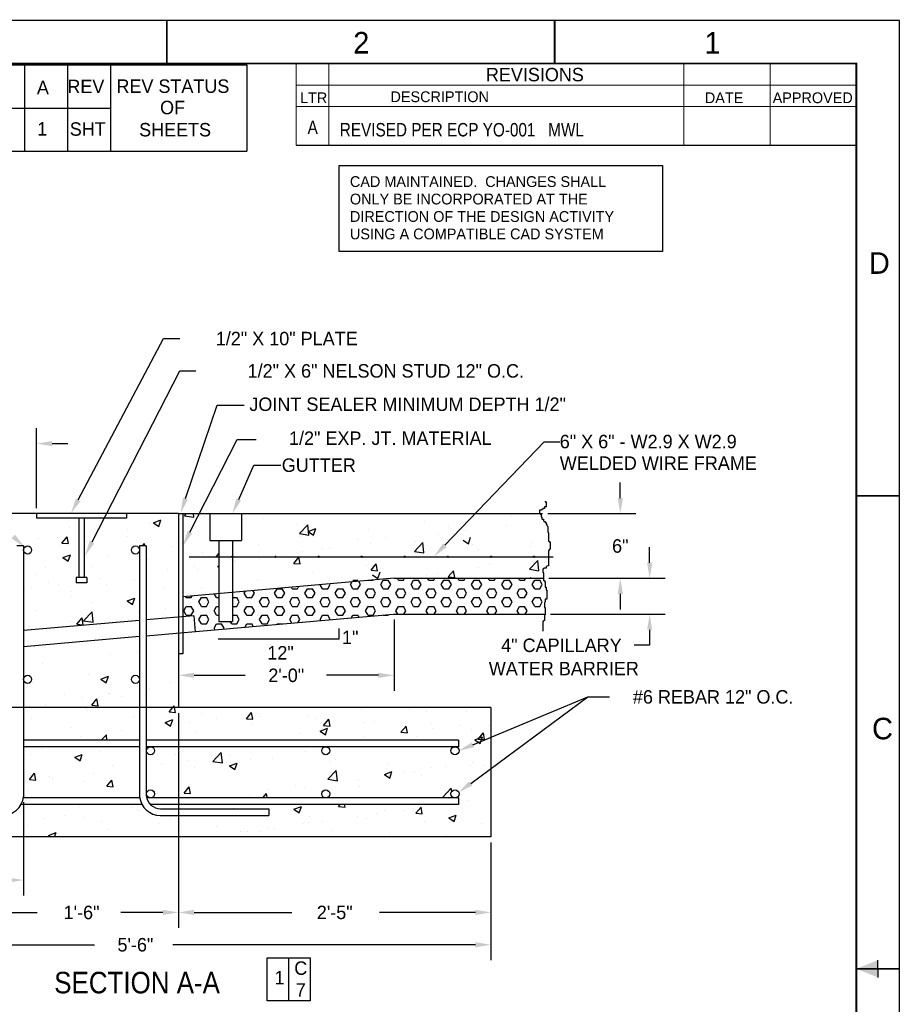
# Model space of a CAD drawing. Extents: x -1 to 3265, y -1 to 2113.
# Tile 4 of 4: x 2284 to 3265, y 1016 to 2113. Entities that reach past the tile are written whole.
import ezdxf
from ezdxf.enums import TextEntityAlignment as Align

# ---------------------------------------------------------------- set-up
doc = ezdxf.new("R2010")
doc.units = 0
doc.header["$LTSCALE"] = 48
doc.layers.get('0').update_dxf_attribs({"linetype": 'CONTINUOUS'})
doc.layers.get('DEFPOINTS').update_dxf_attribs({"linetype": 'CONTINUOUS'})
for name, color, linetype in [('DIM', 5, 'CONTINUOUS'), ('FOOTING', 3, 'CONTINUOUS'), ('OUTLINE', 1, 'CONTINUOUS'), ('REBAR', 1, 'CONTINUOUS')]:
    doc.layers.add(name, color=color, linetype=linetype)

# ---------------------------------------------------------------- blocks, each defined once
blk = doc.blocks.new('BORDER')
at = {"color": 0}
for p, q in [((1, 1), (0, 1)), ((1, 0), (1, 1))]:
    blk.add_line(p, q, dxfattribs=at)

msp = doc.modelspace()

# ---------------------------------------------------------------- linework, layer by layer
at = {"color": 0, "linetype": 'BYBLOCK'}
for p, q in [((2303.077, 1568.777), (2303.077, 1658.057)), ((2320.357, 1640.777), (2337.637, 1640.777)), ((2953.077, 1580.057), (2953.077, 1597.337)), ((2872.425, 1562.777), (2970.357, 1562.777)), ((2985.809, 1508.057), (2985.809, 1525.337)), ((2873.618, 1490.777), (2970.357, 1490.777)), ((2873.618, 1490.777), (3003.089, 1490.777)), ((2953.077, 1473.497), (2953.077, 1456.217)), ((2875.425, 1450.777), (3003.089, 1450.777)), ((2461.077, 1444.777), (2461.077, 1365.497)), ((2701.077, 1444.777), (2701.077, 1365.497)), ((2985.809, 1433.497), (2985.809, 1416.217)), ((2985.809, 1416.217), (2968.529, 1416.217)), ((2478.357, 1382.777), (2535.229, 1382.777)), ((2683.797, 1382.777), (2625.982, 1382.777)), ((2461.077, 1340.777), (2461.077, 1101.497)), ((2461.077, 1340.777), (2461.077, 1101.497)), ((2809.077, 1196.777), (2809.077, 1065.497)), ((2809.077, 1196.777), (2809.077, 1101.497)), ((2262.357, 1118.777), (2303.812, 1118.777)), ((2443.797, 1118.777), (2396.857, 1118.777)), ((2478.357, 1118.777), (2587.429, 1118.777)), ((2791.797, 1118.777), (2684.957, 1118.777)), ((2034.357, 1082.777), (2367.37, 1082.777)), ((2791.797, 1082.777), (2454.736, 1082.777))]:
    msp.add_line(p, q, dxfattribs=at)
at = {"color": 0}
for p, q in [((2467.606, 1560.466), (2469.824, 1562.777)), ((2467.606, 1560.466), (2478.279, 1558.81)), ((2478.28, 1558.809), (2477.818, 1562.777)), ((2489.196, 1559.794), (2489.196, 1559.794)), ((2555.496, 1557.454), (2555.496, 1557.454)), ((2662.954, 1562.762), (2662.954, 1562.762)), ((2796.227, 1562.422), (2796.227, 1562.422)), ((2831.673, 1560.439), (2831.673, 1560.439)), ((2340.135, 1547.809), (2340.135, 1547.809)), ((2428.583, 1552.112), (2428.583, 1552.112)), ((2433.049, 1552.567), (2441.451, 1555.792)), ((2433.049, 1552.567), (2439.018, 1548.541)), ((2439.02, 1548.539), (2441.453, 1555.791)), ((2480.008, 1547.516), (2480.008, 1547.516)), ((2592.972, 1550.749), (2592.972, 1550.749)), ((2595.675, 1540.603), (2605.022, 1550.344)), ((2606.349, 1538.947), (2605.023, 1550.343)), ((2605.505, 1542.956), (2613.907, 1546.182)), ((2611.475, 1538.928), (2613.908, 1546.18)), ((2734.615, 1553.973), (2734.615, 1553.973)), ((2761.69, 1548.426), (2761.69, 1548.426)), ((2826.477, 1549.956), (2826.477, 1549.956)), ((2331.204, 1530.044), (2336.989, 1536.939)), ((2338.378, 1529.415), (2336.991, 1536.937)), ((2366.971, 1543.663), (2366.971, 1543.663)), ((2404.193, 1545.102), (2404.193, 1545.102)), ((2404.222, 1537.538), (2404.222, 1537.538)), ((2468.252, 1542.395), (2468.252, 1542.395)), ((2468.252, 1542.395), (2468.252, 1542.395)), ((2532.311, 1539.689), (2532.311, 1539.689)), ((2595.675, 1540.603), (2606.348, 1538.948)), ((2596.37, 1536.982), (2596.37, 1536.982)), ((2605.505, 1542.956), (2611.474, 1538.93)), ((2611.675, 1537.293), (2611.675, 1537.293)), ((2672.288, 1544.976), (2672.288, 1544.976)), ((2691.708, 1536.414), (2691.708, 1536.414)), ((2750.989, 1540.018), (2750.989, 1540.018)), ((2781.03, 1543.973), (2781.03, 1543.973)), ((2783.931, 1529.318), (2786.364, 1536.569)), ((2304.644, 1534.666), (2304.644, 1534.666)), ((2328.733, 1527.6), (2328.733, 1527.6)), ((2331.204, 1530.044), (2338.377, 1529.417)), ((2358.774, 1531.555), (2358.774, 1531.555)), ((2420.846, 1526.77), (2423.06, 1529.409)), ((2423.548, 1526.77), (2423.062, 1529.407)), ((2453.007, 1526.724), (2453.007, 1526.724)), ((2550.063, 1528.844), (2550.063, 1528.844)), ((2621.726, 1524.401), (2621.726, 1524.401)), ((2629.755, 1524.057), (2629.755, 1524.057)), ((2660.428, 1534.276), (2660.428, 1534.276)), ((2675.203, 1530.04), (2675.203, 1530.04)), ((2723.744, 1520.741), (2733.091, 1530.482)), ((2724.487, 1531.569), (2724.487, 1531.569)), ((2734.418, 1519.084), (2733.092, 1530.481)), ((2777.96, 1533.346), (2783.929, 1529.32)), ((2788.546, 1528.863), (2788.546, 1528.863)), ((2852.604, 1526.156), (2852.604, 1526.156)), ((2855.381, 1530.157), (2855.381, 1530.157)), ((2332.223, 1513.863), (2340.625, 1517.088)), ((2332.223, 1513.863), (2338.192, 1509.837)), ((2338.193, 1509.835), (2340.626, 1517.087)), ((2383.025, 1514.711), (2383.025, 1514.711)), ((2487.737, 1519.847), (2487.737, 1519.847)), ((2503.347, 1514.984), (2506.077, 1518.238)), ((2503.347, 1514.984), (2506.077, 1514.745)), ((2589.418, 1507.454), (2595.203, 1514.348)), ((2596.592, 1506.824), (2595.204, 1514.346)), ((2599.714, 1520.102), (2599.714, 1520.102)), ((2723.744, 1520.741), (2734.417, 1519.086)), ((2733.155, 1514.025), (2733.155, 1514.025)), ((2794.768, 1522.475), (2794.768, 1522.475)), ((2313.042, 1502.699), (2313.042, 1502.699)), ((2365.511, 1503.715), (2365.511, 1503.715)), ((2427.124, 1512.165), (2427.124, 1512.165)), ((2478.48, 1504.141), (2478.48, 1504.141)), ((2504.678, 1504.253), (2506.077, 1504.79)), ((2504.678, 1504.253), (2506.077, 1503.309)), ((2504.678, 1504.253), (2506.077, 1503.309)), ((2523.928, 1510.124), (2523.928, 1510.124)), ((2551.743, 1512.389), (2551.743, 1512.389)), ((2589.418, 1507.454), (2596.59, 1506.826)), ((2670.829, 1505.028), (2670.829, 1505.028)), ((2675.489, 1499.923), (2681.274, 1506.818)), ((2682.663, 1499.294), (2681.275, 1506.816)), ((2794.909, 1502.626), (2794.909, 1502.626)), ((2807.519, 1506.432), (2807.519, 1506.432)), ((2851.813, 1500.879), (2861.16, 1510.62)), ((2862.487, 1499.222), (2861.161, 1510.618)), ((2870.695, 1512.604), (2870.695, 1512.604)), ((2303.185, 1494.718), (2303.185, 1494.718)), ((2448.44, 1500.186), (2448.44, 1500.186)), ((2481.761, 1500.376), (2481.761, 1500.376)), ((2481.761, 1500.376), (2481.761, 1500.376)), ((2610.216, 1497.346), (2610.216, 1497.346)), ((2675.489, 1499.923), (2682.662, 1499.296)), ((2677.134, 1494.642), (2683.103, 1490.616)), ((2683.104, 1490.614), (2685.537, 1497.866)), ((2719.42, 1492.688), (2719.42, 1492.688)), ((2737.537, 1494.419), (2737.537, 1494.419)), ((2749.461, 1496.643), (2749.461, 1496.643)), ((2761.56, 1492.393), (2767.345, 1499.288)), ((2761.56, 1492.393), (2768.733, 1491.766)), ((2768.734, 1491.764), (2767.347, 1499.286)), ((2851.813, 1500.879), (2862.486, 1499.224)), ((2852.594, 1490.777), (2853.417, 1491.757)), ((2853.598, 1490.777), (2853.418, 1491.755)), ((2297.165, 1480.271), (2297.165, 1480.271)), ((2316.767, 1486.489), (2316.767, 1486.489)), ((2327.206, 1484.225), (2327.206, 1484.225)), ((2372.653, 1490.209), (2372.653, 1490.209)), ((2380.825, 1483.783), (2380.825, 1483.783)), ((2411.779, 1488.363), (2411.779, 1488.363)), ((2444.884, 1481.076), (2444.884, 1481.076)), ((2548.604, 1488.897), (2548.604, 1488.897)), ((2587.827, 1479.05), (2586.828, 1480.781)), ((2593.452, 1479.05), (2594.857, 1481.484)), ((2621.577, 1479.05), (2618.955, 1483.592)), ((2627.202, 1479.05), (2630.014, 1483.922)), ((2630.014, 1483.922), (2629.664, 1484.529)), ((2652.514, 1483.922), (2654.099, 1486.667)), ((2655.327, 1479.05), (2652.514, 1483.922)), ((2655.327, 1488.793), (2660.952, 1488.793)), ((2660.952, 1479.05), (2663.764, 1483.922)), ((2663.764, 1483.922), (2661.791, 1487.34)), ((2672.202, 1488.793), (2677.827, 1488.793)), ((2686.264, 1483.922), (2689.077, 1488.793)), ((2689.077, 1479.05), (2686.264, 1483.922)), ((2689.077, 1488.793), (2694.702, 1488.793)), ((2697.514, 1483.922), (2694.702, 1488.793)), ((2694.702, 1479.05), (2697.514, 1483.922)), ((2705.952, 1488.793), (2704.807, 1490.777)), ((2705.952, 1488.793), (2711.577, 1488.793)), ((2711.577, 1488.793), (2712.722, 1490.777)), ((2720.014, 1483.922), (2722.827, 1488.793)), ((2722.827, 1479.05), (2720.014, 1483.922)), ((2722.827, 1488.793), (2728.452, 1488.793)), ((2731.264, 1483.922), (2728.452, 1488.793)), ((2728.452, 1479.05), (2731.264, 1483.922)), ((2739.702, 1488.793), (2738.557, 1490.777)), ((2739.702, 1488.793), (2745.327, 1488.793)), ((2745.327, 1488.793), (2746.472, 1490.777)), ((2753.764, 1483.922), (2756.577, 1488.793)), ((2756.577, 1479.05), (2753.764, 1483.922)), ((2756.577, 1488.793), (2762.202, 1488.793)), ((2765.014, 1483.922), (2762.202, 1488.793)), ((2762.202, 1479.05), (2765.014, 1483.922)), ((2773.452, 1488.793), (2772.307, 1490.777)), ((2773.452, 1488.793), (2779.077, 1488.793)), ((2779.077, 1488.793), (2780.222, 1490.777)), ((2787.514, 1483.922), (2790.327, 1488.793)), ((2790.327, 1479.05), (2787.514, 1483.922)), ((2790.327, 1488.793), (2795.952, 1488.793)), ((2798.764, 1483.922), (2795.952, 1488.793)), ((2795.952, 1479.05), (2798.764, 1483.922)), ((2807.202, 1488.793), (2806.057, 1490.777)), ((2807.202, 1488.793), (2812.827, 1488.793)), ((2812.827, 1488.793), (2813.972, 1490.777)), ((2821.264, 1483.922), (2824.077, 1488.793)), ((2824.077, 1479.05), (2821.264, 1483.922)), ((2824.077, 1488.793), (2829.702, 1488.793)), ((2832.514, 1483.922), (2829.702, 1488.793)), ((2829.702, 1479.05), (2832.514, 1483.922)), ((2840.952, 1488.793), (2839.807, 1490.777)), ((2840.952, 1488.793), (2846.577, 1488.793)), ((2846.577, 1488.793), (2847.722, 1490.777)), ((2855.014, 1483.922), (2857.827, 1488.793)), ((2857.827, 1479.05), (2855.014, 1483.922)), ((2857.827, 1488.793), (2863.452, 1488.793)), ((2866.264, 1483.922), (2863.452, 1488.793)), ((2863.452, 1479.05), (2866.264, 1483.922)), ((2341.796, 1476.351), (2341.796, 1476.351)), ((2342.068, 1470.37), (2342.068, 1470.37)), ((2469.702, 1469.307), (2469.028, 1470.475)), ((2469.702, 1469.307), (2475.327, 1469.307)), ((2475.327, 1469.307), (2476.372, 1471.118)), ((2483.764, 1464.436), (2486.577, 1469.307)), ((2486.277, 1479.9), (2486.277, 1479.9)), ((2486.577, 1469.307), (2492.202, 1469.307)), ((2495.014, 1464.436), (2492.202, 1469.307)), ((2503.452, 1469.307), (2501.155, 1473.286)), ((2503.452, 1469.307), (2506.077, 1469.307)), ((2521.077, 1469.307), (2525.952, 1469.307)), ((2528.764, 1464.436), (2525.952, 1469.307)), ((2534.389, 1474.179), (2535.614, 1476.301)), ((2537.202, 1469.307), (2534.389, 1474.179)), ((2537.202, 1469.307), (2542.827, 1469.307)), ((2542.827, 1469.307), (2545.639, 1474.179)), ((2545.639, 1474.179), (2543.991, 1477.033)), ((2551.264, 1464.436), (2554.077, 1469.307)), ((2554.077, 1469.307), (2559.702, 1469.307)), ((2562.514, 1464.436), (2559.702, 1469.307)), ((2568.139, 1474.179), (2570.952, 1479.05)), ((2570.952, 1469.307), (2568.139, 1474.179)), ((2568.146, 1472.772), (2568.146, 1472.772)), ((2570.952, 1479.05), (2576.577, 1479.05)), ((2570.952, 1469.307), (2576.577, 1469.307)), ((2579.389, 1474.179), (2576.577, 1479.05)), ((2576.577, 1469.307), (2579.389, 1474.179)), ((2585.014, 1464.436), (2587.827, 1469.307)), ((2587.827, 1479.05), (2593.452, 1479.05)), ((2587.827, 1469.307), (2593.452, 1469.307)), ((2596.264, 1464.436), (2593.452, 1469.307)), ((2601.889, 1474.179), (2604.702, 1479.05)), ((2604.702, 1469.307), (2601.889, 1474.179)), ((2604.702, 1479.05), (2610.327, 1479.05)), ((2604.702, 1469.307), (2610.327, 1469.307)), ((2613.139, 1474.179), (2610.327, 1479.05)), ((2610.327, 1469.307), (2613.139, 1474.179)), ((2618.764, 1464.436), (2621.577, 1469.307)), ((2621.577, 1479.05), (2627.202, 1479.05)), ((2621.577, 1469.307), (2627.202, 1469.307)), ((2630.014, 1464.436), (2627.202, 1469.307)), ((2635.639, 1474.179), (2638.452, 1479.05)), ((2638.452, 1469.307), (2635.639, 1474.179)), ((2638.452, 1479.05), (2644.077, 1479.05)), ((2638.452, 1469.307), (2644.077, 1469.307)), ((2646.889, 1474.179), (2644.077, 1479.05)), ((2644.077, 1469.307), (2646.889, 1474.179)), ((2652.514, 1464.436), (2655.327, 1469.307)), ((2655.327, 1479.05), (2660.952, 1479.05)), ((2655.327, 1469.307), (2660.952, 1469.307)), ((2663.764, 1464.436), (2660.952, 1469.307)), ((2669.389, 1474.179), (2672.202, 1479.05)), ((2672.202, 1469.307), (2669.389, 1474.179)), ((2672.202, 1479.05), (2677.827, 1479.05)), ((2672.202, 1469.307), (2677.827, 1469.307)), ((2680.639, 1474.179), (2677.827, 1479.05)), ((2677.827, 1469.307), (2680.639, 1474.179)), ((2686.264, 1464.436), (2689.077, 1469.307)), ((2689.077, 1479.05), (2694.702, 1479.05)), ((2689.077, 1469.307), (2694.702, 1469.307)), ((2697.514, 1464.436), (2694.702, 1469.307)), ((2703.139, 1474.179), (2705.952, 1479.05)), ((2705.952, 1469.307), (2703.139, 1474.179)), ((2705.952, 1479.05), (2711.577, 1479.05)), ((2705.952, 1469.307), (2711.577, 1469.307)), ((2714.389, 1474.179), (2711.577, 1479.05)), ((2711.577, 1469.307), (2714.389, 1474.179)), ((2720.014, 1464.436), (2722.827, 1469.307)), ((2722.827, 1479.05), (2728.452, 1479.05)), ((2722.827, 1469.307), (2728.452, 1469.307)), ((2731.264, 1464.436), (2728.452, 1469.307)), ((2736.889, 1474.179), (2739.702, 1479.05)), ((2739.702, 1469.307), (2736.889, 1474.179)), ((2739.702, 1479.05), (2745.327, 1479.05)), ((2739.702, 1469.307), (2745.327, 1469.307)), ((2748.139, 1474.179), (2745.327, 1479.05)), ((2745.327, 1469.307), (2748.139, 1474.179)), ((2753.764, 1464.436), (2756.577, 1469.307)), ((2756.577, 1479.05), (2762.202, 1479.05)), ((2756.577, 1469.307), (2762.202, 1469.307)), ((2765.014, 1464.436), (2762.202, 1469.307)), ((2770.639, 1474.179), (2773.452, 1479.05)), ((2773.452, 1469.307), (2770.639, 1474.179)), ((2773.452, 1479.05), (2779.077, 1479.05)), ((2773.452, 1469.307), (2779.077, 1469.307)), ((2781.889, 1474.179), (2779.077, 1479.05)), ((2779.077, 1469.307), (2781.889, 1474.179)), ((2787.514, 1464.436), (2790.327, 1469.307)), ((2790.327, 1479.05), (2795.952, 1479.05)), ((2790.327, 1469.307), (2795.952, 1469.307)), ((2798.764, 1464.436), (2795.952, 1469.307)), ((2804.389, 1474.179), (2807.202, 1479.05)), ((2807.202, 1469.307), (2804.389, 1474.179)), ((2807.202, 1479.05), (2812.827, 1479.05)), ((2807.202, 1469.307), (2812.827, 1469.307)), ((2815.639, 1474.179), (2812.827, 1479.05)), ((2812.827, 1469.307), (2815.639, 1474.179)), ((2821.264, 1464.436), (2824.077, 1469.307)), ((2824.077, 1479.05), (2829.702, 1479.05)), ((2824.077, 1469.307), (2829.702, 1469.307)), ((2832.514, 1464.436), (2829.702, 1469.307)), ((2838.139, 1474.179), (2840.952, 1479.05)), ((2840.952, 1469.307), (2838.139, 1474.179)), ((2840.952, 1479.05), (2846.577, 1479.05)), ((2840.952, 1469.307), (2846.577, 1469.307)), ((2849.389, 1474.179), (2846.577, 1479.05)), ((2846.577, 1469.307), (2849.389, 1474.179)), ((2855.014, 1464.436), (2857.827, 1469.307)), ((2857.827, 1479.05), (2863.452, 1479.05)), ((2857.827, 1469.307), (2863.452, 1469.307)), ((2866.264, 1464.436), (2863.452, 1469.307)), ((2364.052, 1463.768), (2364.052, 1463.768)), ((2403.851, 1465.549), (2412.254, 1468.774)), ((2403.851, 1465.549), (2409.82, 1461.523)), ((2406.127, 1467.664), (2406.127, 1467.664)), ((2409.822, 1461.521), (2412.255, 1468.773)), ((2466.889, 1454.693), (2469.702, 1459.565)), ((2469.702, 1459.565), (2475.327, 1459.565)), ((2478.139, 1454.693), (2475.327, 1459.565)), ((2486.577, 1459.565), (2483.764, 1464.436)), ((2486.577, 1459.565), (2492.202, 1459.565)), ((2492.202, 1459.565), (2495.014, 1464.436)), ((2500.639, 1454.693), (2503.452, 1459.565)), ((2503.452, 1459.565), (2506.077, 1459.565)), ((2521.077, 1459.565), (2525.952, 1459.565)), ((2525.952, 1459.565), (2528.764, 1464.436)), ((2534.389, 1454.693), (2537.202, 1459.565)), ((2537.202, 1459.565), (2542.827, 1459.565)), ((2545.639, 1454.693), (2542.827, 1459.565)), ((2554.077, 1459.565), (2551.264, 1464.436)), ((2554.077, 1459.565), (2559.702, 1459.565)), ((2559.702, 1459.565), (2562.514, 1464.436)), ((2568.139, 1454.693), (2570.952, 1459.565)), ((2570.952, 1459.565), (2576.577, 1459.565)), ((2579.389, 1454.693), (2576.577, 1459.565)), ((2587.827, 1459.565), (2585.014, 1464.436)), ((2587.827, 1459.565), (2593.452, 1459.565)), ((2593.452, 1459.565), (2596.264, 1464.436)), ((2601.889, 1454.693), (2604.702, 1459.565)), ((2604.702, 1459.565), (2610.327, 1459.565)), ((2613.139, 1454.693), (2610.327, 1459.565)), ((2621.577, 1459.565), (2618.764, 1464.436)), ((2621.577, 1459.565), (2627.202, 1459.565)), ((2627.202, 1459.565), (2630.014, 1464.436)), ((2635.639, 1454.693), (2638.452, 1459.565)), ((2638.452, 1459.565), (2644.077, 1459.565)), ((2646.889, 1454.693), (2644.077, 1459.565)), ((2655.327, 1459.565), (2652.514, 1464.436)), ((2655.327, 1459.565), (2660.952, 1459.565)), ((2660.952, 1459.565), (2663.764, 1464.436)), ((2669.389, 1454.693), (2672.202, 1459.565)), ((2672.202, 1459.565), (2677.827, 1459.565)), ((2680.639, 1454.693), (2677.827, 1459.565)), ((2689.077, 1459.565), (2686.264, 1464.436)), ((2689.077, 1459.565), (2694.702, 1459.565)), ((2694.702, 1459.565), (2697.514, 1464.436)), ((2703.139, 1454.693), (2705.952, 1459.565)), ((2705.952, 1459.565), (2711.577, 1459.565)), ((2714.389, 1454.693), (2711.577, 1459.565)), ((2722.827, 1459.565), (2720.014, 1464.436)), ((2722.827, 1459.565), (2728.452, 1459.565)), ((2728.452, 1459.565), (2731.264, 1464.436)), ((2736.889, 1454.693), (2739.702, 1459.565)), ((2739.702, 1459.565), (2745.327, 1459.565)), ((2748.139, 1454.693), (2745.327, 1459.565)), ((2756.577, 1459.565), (2753.764, 1464.436)), ((2756.577, 1459.565), (2762.202, 1459.565)), ((2762.202, 1459.565), (2765.014, 1464.436)), ((2770.639, 1454.693), (2773.452, 1459.565)), ((2773.452, 1459.565), (2779.077, 1459.565)), ((2781.889, 1454.693), (2779.077, 1459.565)), ((2790.327, 1459.565), (2787.514, 1464.436)), ((2790.327, 1459.565), (2795.952, 1459.565)), ((2795.952, 1459.565), (2798.764, 1464.436)), ((2804.389, 1454.693), (2807.202, 1459.565)), ((2807.202, 1459.565), (2812.827, 1459.565)), ((2815.639, 1454.693), (2812.827, 1459.565)), ((2824.077, 1459.565), (2821.264, 1464.436)), ((2824.077, 1459.565), (2829.702, 1459.565)), ((2829.702, 1459.565), (2832.514, 1464.436)), ((2838.139, 1454.693), (2840.952, 1459.565)), ((2840.952, 1459.565), (2846.577, 1459.565)), ((2849.389, 1454.693), (2846.577, 1459.565)), ((2857.827, 1459.565), (2855.014, 1464.436)), ((2857.827, 1459.565), (2863.452, 1459.565)), ((2863.452, 1459.565), (2866.264, 1464.436)), ((2301.726, 1454.771), (2301.726, 1454.771)), ((2355.447, 1443.571), (2364.794, 1453.313)), ((2366.121, 1441.915), (2364.795, 1453.311)), ((2416.871, 1452.857), (2416.871, 1452.857)), ((2446.912, 1456.812), (2446.912, 1456.812)), ((2469.702, 1449.822), (2466.889, 1454.693)), ((2469.702, 1449.822), (2475.327, 1449.822)), ((2475.327, 1449.822), (2478.139, 1454.693)), ((2483.764, 1444.95), (2486.577, 1449.822)), ((2486.577, 1449.822), (2492.202, 1449.822)), ((2495.014, 1444.95), (2492.202, 1449.822)), ((2503.452, 1449.822), (2500.639, 1454.693)), ((2503.452, 1449.822), (2506.077, 1449.822)), ((2521.077, 1449.822), (2525.952, 1449.822)), ((2528.764, 1444.95), (2525.952, 1449.822)), ((2537.202, 1449.822), (2534.389, 1454.693)), ((2537.202, 1449.822), (2542.827, 1449.822)), ((2542.827, 1449.822), (2545.639, 1454.693)), ((2551.264, 1444.95), (2554.077, 1449.822)), ((2554.077, 1449.822), (2559.702, 1449.822)), ((2562.514, 1444.95), (2559.702, 1449.822)), ((2570.952, 1449.822), (2568.139, 1454.693)), ((2570.952, 1449.822), (2576.577, 1449.822)), ((2576.577, 1449.822), (2579.389, 1454.693)), ((2585.014, 1444.95), (2587.827, 1449.822)), ((2587.827, 1449.822), (2593.452, 1449.822)), ((2596.264, 1444.95), (2593.452, 1449.822)), ((2604.702, 1449.822), (2601.889, 1454.693)), ((2604.702, 1449.822), (2610.327, 1449.822)), ((2610.327, 1449.822), (2613.139, 1454.693)), ((2618.764, 1444.95), (2621.577, 1449.822)), ((2621.577, 1449.822), (2627.202, 1449.822)), ((2630.014, 1444.95), (2627.202, 1449.822)), ((2638.452, 1449.822), (2635.639, 1454.693)), ((2638.452, 1449.822), (2644.077, 1449.822)), ((2644.077, 1449.822), (2646.889, 1454.693)), ((2653.381, 1446.451), (2655.327, 1449.822)), ((2655.327, 1449.822), (2660.952, 1449.822)), ((2662.441, 1447.244), (2660.952, 1449.822)), ((2672.202, 1449.822), (2669.389, 1454.693)), ((2672.202, 1449.822), (2677.827, 1449.822)), ((2677.827, 1449.822), (2680.639, 1454.693)), ((2688.926, 1449.561), (2689.077, 1449.822)), ((2689.077, 1449.822), (2694.702, 1449.822)), ((2705.401, 1450.777), (2703.139, 1454.693)), ((2712.128, 1450.777), (2714.389, 1454.693)), ((2739.151, 1450.777), (2736.889, 1454.693)), ((2745.878, 1450.777), (2748.139, 1454.693)), ((2772.901, 1450.777), (2770.639, 1454.693)), ((2779.628, 1450.777), (2781.889, 1454.693)), ((2806.651, 1450.777), (2804.389, 1454.693)), ((2813.378, 1450.777), (2815.639, 1454.693)), ((2840.401, 1450.777), (2838.139, 1454.693)), ((2847.128, 1450.777), (2849.389, 1454.693)), ((2295.637, 1436.896), (2295.637, 1436.896)), ((2341.085, 1442.879), (2341.085, 1442.879)), ((2347.854, 1439.781), (2353.639, 1446.676)), ((2347.854, 1439.781), (2355.027, 1439.154)), ((2355.028, 1439.152), (2353.641, 1446.674)), ((2355.447, 1443.571), (2366.119, 1441.916)), ((2486.577, 1440.079), (2483.764, 1444.95)), ((2486.577, 1440.079), (2492.202, 1440.079)), ((2492.202, 1440.079), (2495.014, 1444.95)), ((2500.639, 1435.208), (2503.452, 1440.079)), ((2503.452, 1440.079), (2509.077, 1440.079)), ((2511.889, 1435.208), (2509.077, 1440.079)), ((2520.327, 1440.079), (2518.77, 1442.777)), ((2520.327, 1440.079), (2525.952, 1440.079)), ((2525.952, 1440.079), (2528.764, 1444.95)), ((2534.896, 1436.085), (2537.202, 1440.079)), ((2537.202, 1440.079), (2542.827, 1440.079)), ((2544.641, 1436.937), (2542.827, 1440.079)), ((2554.077, 1440.079), (2551.264, 1444.95)), ((2554.077, 1440.079), (2559.702, 1440.079)), ((2559.702, 1440.079), (2562.514, 1444.95)), ((2570.441, 1439.195), (2570.952, 1440.079)), ((2570.952, 1440.079), (2576.577, 1440.079)), ((2576.768, 1439.748), (2576.577, 1440.079)), ((2587.477, 1440.685), (2585.014, 1444.95)), ((2594.138, 1441.268), (2596.264, 1444.95)), ((2619.604, 1443.496), (2618.764, 1444.95)), ((2629.684, 1444.378), (2630.014, 1444.95)), ((2501.805, 1433.19), (2500.639, 1435.208)), ((2511.199, 1434.012), (2511.889, 1435.208)), ((2300.267, 1414.824), (2300.267, 1414.824)), ((2385.303, 1405.527), (2385.303, 1405.527)), ((2415.344, 1409.482), (2415.344, 1409.482)), ((2309.517, 1395.55), (2309.517, 1395.55)), ((2361.134, 1383.874), (2361.134, 1383.874)), ((2374.654, 1378.531), (2383.056, 1381.756)), ((2380.624, 1374.503), (2383.057, 1381.755)), ((2298.807, 1374.876), (2298.807, 1374.876)), ((2374.654, 1378.531), (2380.623, 1374.505)), ((2452.653, 1374.769), (2452.653, 1374.769)), ((2333.583, 1361.466), (2333.583, 1361.466)), ((2382.671, 1362.756), (2382.671, 1362.756)), ((2383.775, 1362.153), (2383.775, 1362.153)), ((2429.223, 1368.136), (2429.223, 1368.136)), ((2312.689, 1350.744), (2312.689, 1350.744)), ((2353.734, 1358.198), (2353.734, 1358.198)), ((2364.504, 1349.518), (2370.29, 1356.413)), ((2364.504, 1349.518), (2371.677, 1348.891)), ((2371.678, 1348.889), (2370.291, 1356.411)), ((2397.642, 1358.76), (2397.642, 1358.76)), ((2454.594, 1346.777), (2456.361, 1348.882)), ((2456.75, 1346.777), (2456.362, 1348.881)), ((2294.826, 1348.054), (2294.826, 1348.054)), ((2358.885, 1345.347), (2358.885, 1345.347)), ((2359.675, 1343.926), (2359.675, 1343.926)), ((2450.576, 1341.988), (2454.594, 1346.777)), ((2450.576, 1341.988), (2457.748, 1341.361)), ((2457.749, 1341.359), (2456.75, 1346.777)), ((2487.002, 1339.934), (2487.002, 1339.934)), ((2536.647, 1334.458), (2542.432, 1341.352)), ((2543.821, 1333.829), (2542.433, 1341.351)), ((2548.929, 1340.723), (2548.929, 1340.723)), ((2604.379, 1337.557), (2604.379, 1337.557)), ((2664.992, 1345.239), (2664.992, 1345.239)), ((2717.935, 1345.227), (2717.935, 1345.227)), ((2737.183, 1342.464), (2737.183, 1342.464)), ((2781.994, 1342.52), (2781.994, 1342.52)), ((2297.348, 1334.929), (2297.348, 1334.929)), ((2411.425, 1336.408), (2411.425, 1336.408)), ((2446.282, 1330.217), (2454.685, 1333.442)), ((2446.282, 1330.217), (2452.251, 1326.19)), ((2452.253, 1326.189), (2454.686, 1333.44)), ((2473.441, 1330.784), (2473.441, 1330.784)), ((2503.482, 1334.739), (2503.482, 1334.739)), ((2536.647, 1334.458), (2543.82, 1333.83)), ((2542.767, 1329.108), (2542.767, 1329.108)), ((2551.061, 1337.227), (2551.061, 1337.227)), ((2615.119, 1334.521), (2615.119, 1334.521)), ((2622.718, 1326.928), (2628.503, 1333.822)), ((2622.718, 1326.928), (2629.891, 1326.3)), ((2629.892, 1326.298), (2628.504, 1333.82)), ((2667.201, 1330.452), (2667.201, 1330.452)), ((2679.178, 1331.814), (2679.178, 1331.814)), ((2743.237, 1329.108), (2743.237, 1329.108)), ((2774.463, 1327.241), (2774.463, 1327.241)), ((2341.442, 1324.396), (2341.442, 1324.396)), ((2375.1, 1310.717), (2380.703, 1316.556)), ((2381.383, 1310.717), (2380.704, 1316.555)), ((2397.655, 1320.807), (2397.655, 1320.807)), ((2480.441, 1320.111), (2480.441, 1320.111)), ((2597.219, 1318.439), (2597.219, 1318.439)), ((2618.738, 1320.606), (2627.14, 1323.831)), ((2618.738, 1320.606), (2624.707, 1316.58)), ((2624.708, 1316.578), (2627.141, 1323.83)), ((2708.789, 1319.397), (2714.574, 1326.292)), ((2708.789, 1319.397), (2715.962, 1318.77)), ((2715.963, 1318.768), (2714.576, 1326.29)), ((2744.422, 1323.286), (2744.422, 1323.286)), ((2787.472, 1322.738), (2787.472, 1322.738)), ((2794.861, 1311.867), (2800.646, 1318.761)), ((2802.034, 1311.238), (2800.647, 1318.76)), ((2807.296, 1326.401), (2807.296, 1326.401)), ((2322.166, 1310.869), (2322.166, 1310.869)), ((2352.207, 1314.824), (2352.207, 1314.824)), ((2668.636, 1313.309), (2668.636, 1313.309)), ((2725.859, 1314.289), (2725.859, 1314.289)), ((2791.193, 1310.995), (2799.596, 1314.221)), ((2791.193, 1310.995), (2797.162, 1306.969)), ((2794.861, 1311.867), (2802.033, 1311.239)), ((2797.164, 1306.967), (2799.597, 1314.219)), ((2295.889, 1294.982), (2295.889, 1294.982)), ((2309.709, 1300.469), (2309.709, 1300.469)), ((2345.456, 1291.513), (2353.858, 1294.738)), ((2351.426, 1287.485), (2353.859, 1294.737)), ((2373.767, 1297.762), (2373.767, 1297.762)), ((2437.826, 1295.056), (2437.826, 1295.056)), ((2457.254, 1294.414), (2457.254, 1294.414)), ((2499.425, 1286.953), (2508.772, 1296.694)), ((2510.099, 1285.296), (2508.773, 1296.692)), ((2602.92, 1297.61), (2602.92, 1297.61)), ((2345.456, 1291.513), (2351.425, 1287.487)), ((2441.872, 1283.455), (2441.872, 1283.455)), ((2471.913, 1287.41), (2471.913, 1287.41)), ((2499.425, 1286.953), (2510.098, 1285.297)), ((2501.885, 1292.349), (2501.885, 1292.349)), ((2517.361, 1293.393), (2517.361, 1293.393)), ((2517.911, 1281.902), (2526.313, 1285.128)), ((2523.881, 1277.874), (2526.315, 1285.126)), ((2541.308, 1289.16), (2541.308, 1289.16)), ((2565.944, 1289.643), (2565.944, 1289.643)), ((2630.002, 1286.936), (2630.002, 1286.936)), ((2694.061, 1284.23), (2694.061, 1284.23)), ((2786.013, 1282.791), (2786.013, 1282.791)), ((2788.342, 1285.895), (2788.342, 1285.895)), ((2802.211, 1282.877), (2802.211, 1282.877)), ((2295.083, 1266.785), (2300.869, 1273.68)), ((2302.257, 1266.157), (2300.87, 1273.679)), ((2366.086, 1273.477), (2366.086, 1273.477)), ((2387.272, 1282.401), (2387.272, 1282.401)), ((2478.981, 1280.163), (2478.981, 1280.163)), ((2517.911, 1281.902), (2523.88, 1277.876)), ((2627.494, 1267.09), (2636.841, 1276.831)), ((2638.168, 1265.434), (2636.842, 1276.83)), ((2690.367, 1272.292), (2698.769, 1275.517)), ((2690.367, 1272.292), (2696.336, 1268.266)), ((2696.337, 1268.264), (2698.77, 1275.515)), ((2712.853, 1275.957), (2712.853, 1275.957)), ((2724.4, 1274.342), (2724.4, 1274.342)), ((2742.894, 1279.912), (2742.894, 1279.912)), ((2758.12, 1281.523), (2758.12, 1281.523)), ((2290.598, 1263.539), (2290.598, 1263.539)), ((2295.083, 1266.785), (2302.256, 1266.158)), ((2317.289, 1270.389), (2317.289, 1270.389)), ((2320.639, 1267.494), (2320.639, 1267.494)), ((2356.756, 1264.032), (2356.756, 1264.032)), ((2381.155, 1259.255), (2386.94, 1266.15)), ((2388.328, 1258.626), (2386.941, 1266.148)), ((2627.494, 1267.09), (2638.167, 1265.435)), ((2637.067, 1265.979), (2637.067, 1265.979)), ((2662.074, 1265.345), (2662.074, 1265.345)), ((2732.229, 1270.864), (2732.229, 1270.864)), ((2294.43, 1255.035), (2294.43, 1255.035)), ((2381.155, 1259.255), (2388.327, 1258.628)), ((2467.226, 1251.725), (2473.011, 1258.619)), ((2467.226, 1251.725), (2474.398, 1251.097)), ((2474.4, 1251.096), (2473.012, 1258.618)), ((2555.044, 1246.277), (2559.082, 1251.089)), ((2559.971, 1246.277), (2559.083, 1251.088)), ((2561.579, 1256.041), (2561.579, 1256.041)), ((2591.62, 1259.996), (2591.62, 1259.996)), ((2601.461, 1257.663), (2601.461, 1257.663)), ((2662.246, 1258.852), (2662.246, 1258.852)), ((2755.563, 1247.228), (2764.91, 1256.969)), ((2765.335, 1253.32), (2764.911, 1256.968)), ((2539.849, 1249.213), (2539.849, 1249.213)), ((2592.264, 1246.839), (2592.264, 1246.839)), ((2639.368, 1236.664), (2641.191, 1238.837)), ((2646.542, 1236.035), (2646.025, 1238.837)), ((2755.563, 1247.228), (2761.697, 1246.277)), ((2766.155, 1246.277), (2766.018, 1247.449)), ((2784.553, 1242.844), (2784.553, 1242.844)), ((2350.399, 1236.443), (2350.399, 1236.443)), ((2410.304, 1236.125), (2410.304, 1236.125)), ((2414.458, 1233.736), (2414.458, 1233.736)), ((2416.909, 1232.534), (2416.909, 1232.534)), ((2522.282, 1234.827), (2522.282, 1234.827)), ((2589.54, 1233.588), (2597.942, 1236.813)), ((2589.54, 1233.588), (2595.509, 1229.562)), ((2595.51, 1229.56), (2597.943, 1236.812)), ((2639.368, 1236.664), (2646.541, 1236.037)), ((2681.285, 1228.627), (2681.285, 1228.627)), ((2691, 1232.504), (2691, 1232.504)), ((2711.326, 1232.582), (2711.326, 1232.582)), ((2722.941, 1234.395), (2722.941, 1234.395)), ((2725.44, 1229.134), (2731.225, 1236.029)), ((2725.44, 1229.134), (2732.612, 1228.507)), ((2732.613, 1228.505), (2731.226, 1236.027)), ((2289.07, 1220.165), (2289.07, 1220.165)), ((2311.642, 1223.031), (2311.642, 1223.031)), ((2334.518, 1226.148), (2334.518, 1226.148)), ((2355.297, 1224.085), (2355.297, 1224.085)), ((2375.701, 1220.324), (2375.701, 1220.324)), ((2439.76, 1217.617), (2439.76, 1217.617)), ((2452.299, 1222.814), (2452.299, 1222.814)), ((2600.002, 1217.715), (2600.002, 1217.715)), ((2605.499, 1218.65), (2605.499, 1218.65)), ((2606.634, 1225.617), (2606.634, 1225.617)), ((2621.018, 1220.491), (2621.018, 1220.491)), ((2660.615, 1225.397), (2660.615, 1225.397)), ((2670.693, 1222.91), (2670.693, 1222.91)), ((2734.751, 1220.203), (2734.751, 1220.203)), ((2761.996, 1223.977), (2770.398, 1227.203)), ((2761.996, 1223.977), (2767.965, 1219.951)), ((2767.966, 1219.95), (2770.399, 1227.201)), ((2798.81, 1217.497), (2798.81, 1217.497)), ((2292.971, 1215.087), (2292.971, 1215.087)), ((2316.258, 1204.495), (2324.66, 1207.72)), ((2323.003, 1202.777), (2324.661, 1207.719)), ((2382.317, 1210.801), (2382.317, 1210.801)), ((2503.818, 1214.911), (2503.818, 1214.911)), ((2530.01, 1208.712), (2530.01, 1208.712)), ((2538.389, 1209.266), (2538.389, 1209.266)), ((2551.036, 1208.479), (2551.036, 1208.479)), ((2560.051, 1212.667), (2560.051, 1212.667)), ((2567.877, 1212.204), (2567.877, 1212.204)), ((2631.936, 1209.498), (2631.936, 1209.498)), ((2695.994, 1206.791), (2695.994, 1206.791)), ((2316.258, 1204.495), (2318.805, 1202.777)), ((2760.053, 1204.085), (2760.053, 1204.085)), ((2783.094, 1202.897), (2783.094, 1202.897)), ((2559.757, 1020.214), (2559.757, 1068.214)), ((2559.757, 1068.214), (2607.757, 1068.214)), ((2583.757, 1068.214), (2583.757, 1020.214)), ((2607.757, 1068.214), (2607.757, 1020.214)), ((2607.757, 1020.214), (2559.757, 1020.214))]:
    msp.add_line(p, q, dxfattribs=at)
at = {"color": 0, "linetype": 'BYBLOCK'}
for points in [[(2320.357, 1643.657), (2320.357, 1637.897), (2303.077, 1640.777)], [(2950.197, 1580.057), (2955.957, 1580.057), (2953.077, 1562.777)], [(2982.929, 1508.057), (2988.689, 1508.057), (2985.809, 1490.777)], [(2950.197, 1473.497), (2955.957, 1473.497), (2953.077, 1490.777)], [(2982.929, 1433.497), (2988.689, 1433.497), (2985.809, 1450.777)], [(2478.357, 1385.657), (2478.357, 1379.897), (2461.077, 1382.777)], [(2683.797, 1385.657), (2683.797, 1379.897), (2701.077, 1382.777)], [(2443.797, 1121.657), (2443.797, 1115.897), (2461.077, 1118.777)], [(2478.357, 1121.657), (2478.357, 1115.897), (2461.077, 1118.777)], [(2791.797, 1121.657), (2791.797, 1115.897), (2809.077, 1118.777)], [(2791.797, 1085.657), (2791.797, 1079.897), (2809.077, 1082.777)]]:
    msp.add_solid(points, dxfattribs=at)
at = {"layer": 'DEFPOINTS', "color": 0, "linetype": 'BYBLOCK'}
for p in [(2303.077, 1640.777), (2303.077, 1562.777), (2866.425, 1562.777), (2867.618, 1490.777), (2867.618, 1490.777), (2953.077, 1490.777), (2461.077, 1450.777), (2701.077, 1450.777), (2869.425, 1450.777), (2985.809, 1450.777), (2461.077, 1382.777), (2461.077, 1346.777), (2461.077, 1346.777), (2288.517, 1247.545), (2809.077, 1202.777), (2809.077, 1202.777), (2461.077, 1118.777), (2809.077, 1118.777)]:
    msp.add_point(p, dxfattribs=at)
at = {"layer": 'DIM', "color": 0}
for p, q in [((2241.484, 2062.431), (2537.243, 2062.431)), ((2289.484, 2062.431), (2289.484, 1966.431)), ((2337.484, 2062.431), (2337.484, 1966.431)), ((2385.484, 2062.431), (2385.484, 1966.431)), ((2537.243, 2062.431), (2537.243, 1966.431)), ((2193.484, 2014.431), (2385.484, 2014.431)), ((2193.484, 1966.431), (2537.243, 1966.431)), ((2592, 1973.037), (3216, 1973.037)), ((2349.269, 1577.991), (2444.544, 1757.732)), ((2444.544, 1757.732), (2462.544, 1757.732)), ((2364.78, 1531.251), (2462.544, 1721.732)), ((2462.544, 1721.732), (2480.544, 1721.732)), ((2468.756, 1579.469), (2504.122, 1683.552)), ((2504.122, 1683.552), (2534.122, 1683.552)), ((2473.765, 1542.273), (2526.235, 1645.338)), ((2526.235, 1645.338), (2547.609, 1645.338)), ((2757.608, 1527.551), (2868.457, 1642.734)), ((2868.457, 1642.734), (2885.737, 1642.734)), ((2528.095, 1578.567), (2545.077, 1616.777)), ((2545.077, 1616.777), (2575.077, 1616.777)), ((2639.598, 1434.877), (2639.598, 1422.877)), ((2639.598, 1422.877), (2505.271, 1422.877)), ((2786.593, 1262.484), (2917.077, 1358.777)), ((2789.028, 1305.423), (2917.077, 1358.777)), ((2917.077, 1358.777), (2929.077, 1358.777)), ((2917.077, 1358.777), (2941.077, 1358.777))]:
    msp.add_line(p, q, dxfattribs=at)
at = {"layer": 'DIM', "color": 0, "linetype": 'BYBLOCK'}
msp.add_line((2288.517, 1241.545), (2288.517, 1137.497), dxfattribs=at)
at = {"layer": 'DIM', "color": 0}
for points in [[(2351.805, 1576.626), (2346.734, 1579.357), (2341.077, 1562.777)], [(2471.489, 1578.562), (2466.022, 1580.375), (2463.317, 1563.067)], [(2530.727, 1577.398), (2525.463, 1579.737), (2521.077, 1562.777)], [(2279.033, 1539.347), (2275.092, 1535.145), (2289.666, 1525.425)], [(2476.332, 1540.966), (2471.199, 1543.579), (2465.926, 1526.873)], [(2367.339, 1529.929), (2362.221, 1532.573), (2356.847, 1515.899)], [(2759.683, 1525.554), (2755.533, 1529.548), (2745.626, 1515.1)], [(2790.135, 1302.764), (2787.92, 1308.081), (2773.077, 1298.777)], [(2788.303, 1260.167), (2784.883, 1264.802), (2772.689, 1252.224)]]:
    msp.add_solid(points, dxfattribs=at)
at = {"layer": 'DIM', "color": 0, "linetype": 'BYBLOCK'}
msp.add_solid([(2271.237, 1157.657), (2271.237, 1151.897), (2288.517, 1154.777)], dxfattribs=at)
at = {"layer": 'FOOTING', "color": 0}
for p, q in [((2868.521, 1568.59), (2866.715, 1568.59)), ((2866.715, 1568.59), (2866.715, 1567.718)), ((2870.428, 1570.48), (2868.521, 1570.48)), ((2868.521, 1570.48), (2868.521, 1568.59)), ((2869.425, 1576.803), (2869.425, 1575.931)), ((2869.425, 1575.931), (2870.428, 1575.931)), ((2870.428, 1575.931), (2870.428, 1570.48)), ((2461.077, 1562.777), (2245.077, 1562.777)), ((2461.077, 1562.777), (2461.077, 1346.777)), ((2461.077, 1562.777), (2866.425, 1562.777)), ((2466.077, 1562.777), (2466.077, 1406.777)), ((2496.077, 1562.777), (2496.077, 1532.777)), ((2531.077, 1562.777), (2531.077, 1532.777)), ((2864.909, 1566.773), (2863.103, 1566.773)), ((2863.103, 1566.773), (2863.103, 1563.14)), ((2863.103, 1563.14), (2864.006, 1563.14)), ((2864.006, 1563.14), (2864.006, 1562.267)), ((2864.006, 1562.267), (2864.909, 1562.267)), ((2866.715, 1567.718), (2864.909, 1566.773)), ((2864.909, 1562.267), (2864.909, 1559.506)), ((2864.909, 1559.506), (2865.812, 1558.561)), ((2865.812, 1558.561), (2865.812, 1556.744)), ((2865.812, 1556.744), (2867.618, 1556.744)), ((2867.618, 1556.744), (2867.618, 1554.927)), ((2867.618, 1554.927), (2868.521, 1554.055)), ((2868.521, 1554.055), (2869.425, 1554.055)), ((2869.425, 1554.055), (2869.425, 1553.11)), ((2869.425, 1553.11), (2870.428, 1553.11)), ((2870.428, 1553.11), (2870.428, 1551.293)), ((2870.428, 1551.293), (2871.331, 1550.421)), ((2871.331, 1550.421), (2871.331, 1549.476)), ((2871.331, 1549.476), (2872.234, 1548.604)), ((2872.234, 1548.604), (2872.234, 1542.208)), ((2872.234, 1542.208), (2873.137, 1541.264)), ((2873.137, 1541.264), (2873.137, 1532.179)), ((2496.077, 1532.777), (2531.077, 1532.777)), ((2506.077, 1532.777), (2506.077, 1442.777)), ((2521.077, 1532.777), (2521.077, 1442.777)), ((2873.137, 1532.179), (2874.041, 1532.179)), ((2874.944, 1523.966), (2873.137, 1521.204)), ((2874.041, 1532.179), (2874.041, 1531.234)), ((2874.041, 1531.234), (2874.944, 1531.234)), ((2874.944, 1531.234), (2874.944, 1523.966)), ((2873.137, 1521.204), (2873.137, 1504.779)), ((2868.521, 1502.09), (2866.715, 1501.145)), ((2870.428, 1502.09), (2868.521, 1502.09)), ((2872.234, 1504.779), (2870.428, 1503.907)), ((2870.428, 1503.907), (2870.428, 1502.09)), ((2873.137, 1504.779), (2872.234, 1504.779)), ((2866.715, 1501.145), (2866.715, 1497.512)), ((2866.715, 1497.512), (2867.618, 1496.639)), ((2867.618, 1496.639), (2867.618, 1488.427)), ((2701.077, 1490.777), (2466.077, 1470.217)), ((2701.077, 1490.777), (2867.618, 1490.777)), ((2867.618, 1488.427), (2868.521, 1488.427)), ((2868.521, 1488.427), (2868.521, 1487.482)), ((2868.521, 1487.482), (2869.425, 1486.61)), ((2869.425, 1486.61), (2869.425, 1481.086)), ((2869.425, 1481.086), (2870.428, 1481.086)), ((2870.428, 1481.086), (2870.428, 1477.452)), ((2870.428, 1477.452), (2871.331, 1477.452)), ((2871.331, 1477.452), (2871.331, 1467.423)), ((2869.425, 1464.734), (2868.521, 1463.789)), ((2868.521, 1463.789), (2868.521, 1458.338)), ((2868.521, 1458.338), (2869.425, 1458.338)), ((2871.331, 1467.423), (2869.425, 1467.423)), ((2869.425, 1467.423), (2869.425, 1464.734)), ((2869.425, 1458.338), (2869.425, 1450.126)), ((2704.563, 1450.929), (2425.077, 1426.477)), ((2478.077, 1449.183), (2425.077, 1444.546)), ((2478.077, 1449.183), (2479.646, 1431.251)), ((2701.077, 1450.777), (2869.425, 1450.777)), ((2869.425, 1450.126), (2868.521, 1450.126)), ((2868.521, 1450.126), (2868.521, 1443.73)), ((2417.637, 1443.895), (2288.517, 1432.598)), ((2506.077, 1442.777), (2521.077, 1442.777)), ((2868.521, 1443.73), (2866.715, 1442.858)), ((2866.715, 1442.858), (2866.715, 1431.883)), ((2417.637, 1425.826), (2288.517, 1414.53)), ((2466.077, 1406.777), (2461.077, 1406.777)), ((2809.077, 1346.777), (2017.077, 1346.777)), ((2809.077, 1346.777), (2809.077, 1202.777)), ((2809.077, 1202.777), (2017.077, 1202.777))]:
    msp.add_line(p, q, dxfattribs=at)
at = {"layer": 'OUTLINE', "color": 0}
for p, q in [((2496, 2064), (2839.097, 2064)), ((2640, 1950.509), (3000, 1950.509)), ((2640, 1854.509), (2640, 1950.509)), ((3000, 1950.509), (3000, 1854.509)), ((3000, 1854.509), (2640, 1854.509)), ((3240, 1056), (3240, 1065.6)), ((3216, 1056), (3240, 1056)), ((3240, 1056), (3240, 1046.4))]:
    msp.add_line(p, q, dxfattribs=at)
for points, const_width in [([(2448, 2064), (2448, 2111.819)], 1.92), ([(2880, 2064), (2880, 2111.819)], 1.92), ([(2592, 1973.037), (2592, 2064)], 1.152), ([(2628.48, 1973.037), (2628.48, 2064)], 1.152), ([(3024, 1973.037), (3024, 2064)], 1.152), ([(3120, 1973.037), (3120, 2064)], 1.152), ([(3216, 2040), (2592, 2040)], 1.152), ([(3216, 2016), (2592, 2016)], 1.152), ([(3215.319, 1582.733), (3263.319, 1582.733)], 1.92), ([(3216, 1056), (3264, 1056)], 1.92)]:
    msp.add_lwpolyline(points, dxfattribs=dict(at, const_width=const_width))
at = {"layer": 'OUTLINE', "color": 0, "const_width": 1.92}
msp.add_lwpolyline([(48, 2064), (48, 48), (3216, 48), (3216, 2064)], close=True, dxfattribs=at)
at = {"layer": 'OUTLINE', "color": 0}
msp.add_solid([(3216, 1056), (3240, 1065.6), (3240, 1046.4)], dxfattribs=at)
at = {"layer": 'REBAR', "color": 0}
for p, q in [((2303.077, 1562.777), (2303.077, 1557.777)), ((2403.077, 1557.777), (2303.077, 1557.777)), ((2350.077, 1557.777), (2350.077, 1491.777)), ((2356.077, 1557.777), (2356.077, 1491.777)), ((2403.077, 1562.777), (2403.077, 1557.777)), ((2288.517, 1526.77), (2281.077, 1526.77)), ((2288.517, 1526.77), (2288.517, 1247.545)), ((2417.637, 1526.77), (2417.637, 1247.545)), ((2425.077, 1526.77), (2417.637, 1526.77)), ((2425.077, 1526.77), (2425.077, 1248.493)), ((2473.077, 1514.777), (2878.425, 1514.777)), ((2359.077, 1491.777), (2347.077, 1491.777)), ((2347.077, 1491.777), (2347.077, 1485.777)), ((2359.077, 1491.777), (2359.077, 1485.777)), ((2359.077, 1485.777), (2347.077, 1485.777)), ((2417.637, 1310.717), (2288.517, 1310.717)), ((2773.077, 1310.717), (2425.077, 1310.717)), ((2773.077, 1310.717), (2773.077, 1303.277)), ((2417.637, 1303.277), (2288.517, 1303.277)), ((2773.077, 1303.277), (2425.077, 1303.277)), ((2420.496, 1238.837), (2285.658, 1238.837)), ((2417.828, 1246.277), (2288.326, 1246.277)), ((2773.077, 1246.277), (2425.503, 1246.277)), ((2773.077, 1238.837), (2429.865, 1238.837)), ((2773.077, 1246.277), (2773.077, 1238.837)), ((2441.577, 1234.277), (2561.637, 1234.277)), ((2561.637, 1234.277), (2561.637, 1226.777)), ((2440.623, 1226.777), (2561.637, 1226.777))]:
    msp.add_line(p, q, dxfattribs=at)
for centre, radius in [((2293.017, 1522.27), 4.5), ((2413.137, 1522.27), 4.5), ((2521.077, 1514.777), 0.72), ((2569.077, 1514.777), 0.72), ((2617.077, 1514.777), 0.72), ((2665.077, 1514.777), 0.72), ((2713.077, 1514.777), 0.72), ((2761.077, 1514.777), 0.72), ((2809.077, 1514.777), 0.72), ((2857.077, 1514.777), 0.72), ((2293.017, 1378.27), 4.5), ((2413.137, 1378.27), 4.5), ((2429.945, 1298.777), 4.5), ((2625.047, 1298.777), 4.5), ((2769.047, 1298.777), 4.5), ((2429.945, 1250.777), 4.5), ((2625.047, 1250.777), 4.5), ((2769.047, 1250.777), 4.5)]:
    msp.add_circle(centre, radius, dxfattribs=at)
for centre, radius, start, end in [((2265.04, 1250.43), 23.653, 270, 352.994553), ((2441.114, 1250.43), 23.653, 187.005447, 270), ((2441.114, 1250.43), 16.153, 186.887867, 270)]:
    msp.add_arc(centre, radius, start, end, dxfattribs=at)

# ---------------------------------------------------------------- block references
at = {"color": 0, "xscale": 3264, "yscale": 2112, "zscale": 3264}
msp.add_blockref('BORDER', (0, 0), dxfattribs=at)

# ---------------------------------------------------------------- texts
at = {"color": 0, "linetype": 'BYBLOCK'}
for s, p in [('6"', (2953.077, 1526.777)), ('4" CAPILLARY', (2887.549, 1416.217)), ('2\'-0"', (2581.077, 1382.777)), ('1\'-6"', (2353.077, 1118.777)), ('2\'-5"', (2635.077, 1118.777)), ('5\'-6"', (2413.077, 1082.777))]:
    msp.add_text(s, height=15, dxfattribs=at).set_placement(p, align=Align.MIDDLE_CENTER)
at = {"color": 0}
for s, p in [('C', (2597.261, 1049.227)), ('1', (2573.588, 1038.67)), ('7', (2597.261, 1024.941))]:
    msp.add_text(s, height=15, dxfattribs=at).set_placement(p, align=Align.CENTER)
at = {"color": 0, "width": 0.9}
msp.add_text('SECTION A-A', height=24, dxfattribs=at).set_placement((2322.642, 1028.629))
at = {"layer": 'DIM', "color": 0}
for s, height, p in [('A', 14.976, (2303.353, 2029.759)), ('REV', 14.976, (2337.3, 2031.008)), ('REV STATUS', 14.976, (2391.969, 2031.28)), ('OF', 14.976, (2440.563, 2007.501)), ('1', 14.976, (2303.649, 1983.72)), ('SHT', 14.976, (2339.96, 1983.539)), ('SHEETS', 14.976, (2417.201, 1982.786)), ('JOINT SEALER MINIMUM DEPTH 1/2"', 15, (2539.982, 1677.098)), ('6" X 6" - W2.9 X W2.9', 15, (2885.681, 1635.549)), ('WELDED WIRE FRAME', 15, (2885.681, 1611.567)), ('1"', 15, (2643.183, 1417.476)), ('12"', 15, (2559.994, 1400.324)), ('WATER BARRIER', 15, (2806.624, 1382.777))]:
    msp.add_text(s, height=height, dxfattribs=at).set_placement(p)
at = {"layer": 'DIM', "color": 0, "width": 0.85}
for s, p in [('A', (2604.851, 1985.451)), ('REVISED PER ECP YO-001   MWL', (2640.702, 1982.755))]:
    msp.add_text(s, height=15, dxfattribs=at).set_placement(p)
at = {"layer": 'DIM', "color": 0}
for s, p in [('1/2" X 10" PLATE', (2581.631, 1757.732)), ('1/2" X 6" NELSON STUD 12" O.C.', (2691.959, 1721.732)), ('GUTTER', (2617.309, 1616.777))]:
    msp.add_text(s, height=15, rotation=360, dxfattribs=at).set_placement(p, align=Align.MIDDLE_CENTER)
for s, p in [('1/2" EXP. JT. MATERIAL', (2696.922, 1646.777)), ('#6 REBAR 12" O.C.', (3056.553, 1358.777))]:
    msp.add_text(s, height=15, dxfattribs=at).set_placement(p, align=Align.MIDDLE_CENTER)
at = {"layer": 'OUTLINE', "color": 0}
for s, height, p in [('2', 24, (2655.718, 2075.129)), ('REVISIONS', 14.976, (2803.438, 2044.157)), ('LTR', 12, (2596.474, 2019.848)), ('DESCRIPTION', 12, (2697.162, 2020.994)), ('DATE', 12, (3047.282, 2019.848)), ('APPROVED', 12, (3122.799, 2019.848)), ('CAD MAINTAINED.  CHANGES SHALL', 12, (2652, 1926.509)), ('ONLY BE INCORPORATED AT THE ', 12, (2652, 1907.08)), ('DIRECTION OF THE DESIGN ACTIVITY', 12, (2652, 1887.651)), ('USING A COMPATIBLE CAD SYSTEM', 12, (2652, 1868.223))]:
    msp.add_text(s, height=height, dxfattribs=at).set_placement(p)
for s, p in [('1', (3055.834, 2075.017)), ('D', (3241.641, 1829.802)), ('C', (3245.122, 1311.502))]:
    msp.add_text(s, height=24, dxfattribs=at).set_placement(p, align=Align.CENTER)

doc.saveas('drawing.dxf')
